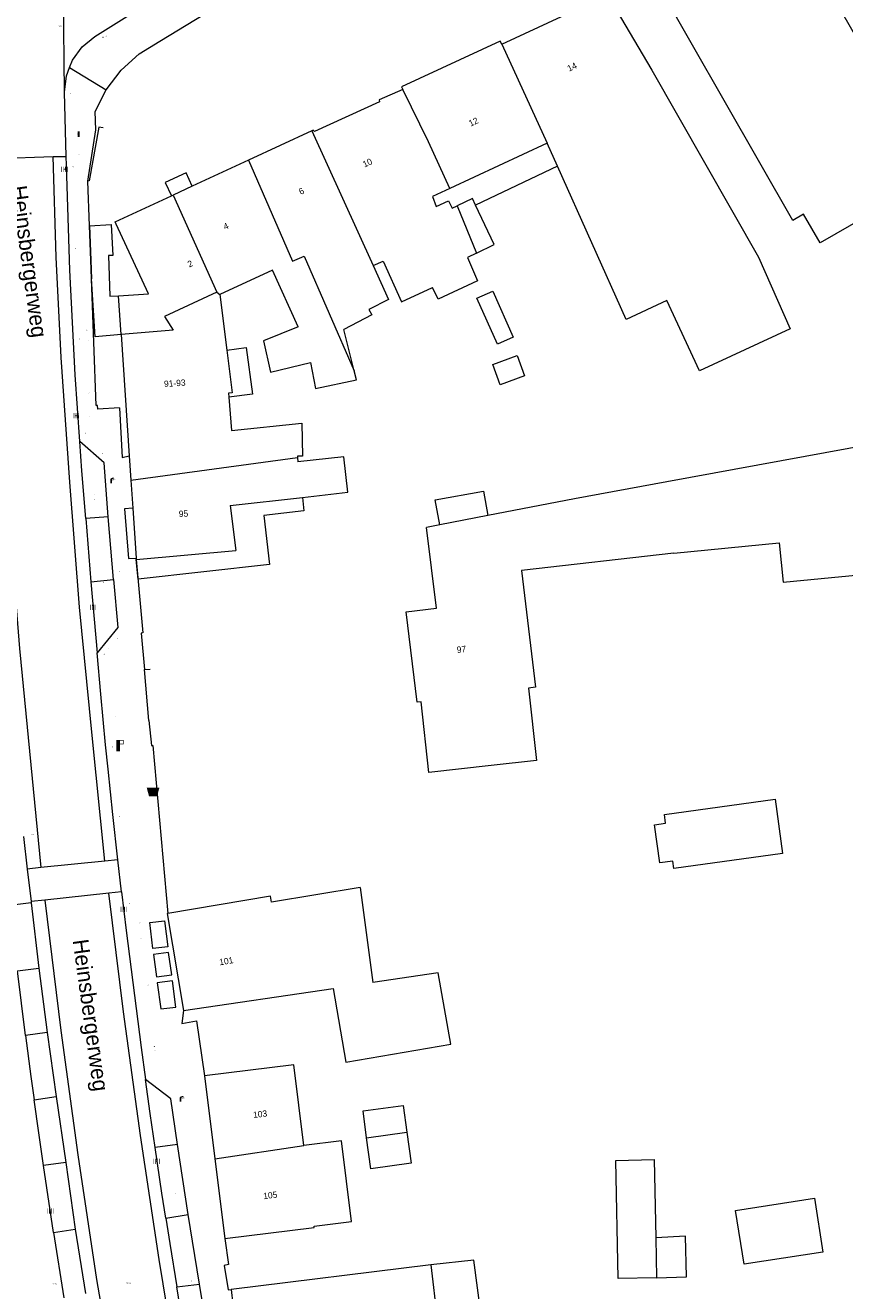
# Model space of a CAD drawing. Header units: metres. Extents: x 197457 to 198138, y 353986 to 354984.
# Tile 133 of 217: x 197758 to 197824, y 354370 to 354471. Entities that reach past the tile are written whole.
import ezdxf
from ezdxf.enums import TextEntityAlignment as Align

# ---------------------------------------------------------------- set-up
doc = ezdxf.new("R2010")
doc.units = ezdxf.units.M
doc.header["$MEASUREMENT"] = 0
for name, color, linetype, lineweight, true_color in [('afsluitpaal', 7, 'Continuous', 0, 0xde7233), ('afvalbak', 7, 'Continuous', 0, 0x6a2d14), ('benzine-   olieput', 7, 'Continuous', 0, 0x104b6e), ('haltepaal', 7, 'Continuous', 0, 0x104b6e), ('kolk', 7, 'Continuous', 0, 0x104b6e), ('lichtmast', 7, 'Continuous', 0, 0x104b6e), ('straatnaambord', 7, 'Continuous', 0, 0x104b6e), ('verkeersbordpaal', 7, 'Continuous', 0, 0x104b6e)]:
    doc.layers.add(name, color=color, linetype=linetype, lineweight=lineweight, true_color=true_color)
for name, color, linetype, lineweight in [('bijgebouw', 1, 'Continuous', 13), ('Grens beheer openbare ruimte wegbeheer', 253, 'Continuous', 0), ('grens individueel parkeervak', 7, 'Continuous', 0), ('Grens maaiveld', 253, 'Continuous', 0), ('grens WOZ object', 7, 'Continuous', 0), ('hoofdgebouw', 1, 'Continuous', 0), ('Hoogtepunt', 7, 'Continuous', 0), ('huisnummerreeks BGT', 7, 'Continuous', 0), ('kant muur', 30, 'Continuous', 0), ('kant muur geen IMGeo', 30, 'Continuous', 0), ('kant verharding', 7, 'Continuous', 0), ('muur breder dan 30cm', 30, 'Continuous', 0), ('openbare ruimte label tekst', 7, 'Continuous', 0), ('raster geen IMGeo', 7, 'Continuous', 0), ('tussenmuur', 1, 'Continuous', 13), ('tussenmuur bijgebouw (GBKN Zuid)', 1, 'Continuous', 13), ('vlakafsluiter', 1, 'Continuous', 0), ('waterleidingput', 132, 'Continuous', 0)]:
    doc.layers.add(name, color=color, linetype=linetype, lineweight=lineweight)
doc.styles.add('Style-WORKING', font='WORKING.shx')

# ---------------------------------------------------------------- blocks, each defined once
blk = doc.blocks.new('bak')
at = {"layer": 'afvalbak', "linetype": 'Continuous', "lineweight": 0, "true_color": 0xbd2877}
h = blk.add_hatch(color=232, dxfattribs=at)
h.paths.add_polyline_path([(-0.32, -0.28), (-0.5, 0.4), (0.5, 0.4), (0.32, -0.28)])
edge = h.paths.add_edge_path(flags=16)
edge.add_arc((0, 0), 0.1, 0, 360)
at = {"layer": 'afvalbak', "linetype": 'Continuous', "lineweight": 0, "true_color": 0x681648}
blk.add_hatch(color=219, dxfattribs=at).paths.add_polyline_path([(0.1, 0, 1), (-0.1, 0, 1)])
blk = doc.blocks.new('kolk')
at = {"layer": 'kolk', "linetype": 'Continuous', "lineweight": 0, "true_color": 0xbd2877}
for points in [[(-0.49, -0.43), (-0.49, 0), (-0.49, 0.42), (-0.4, 0.42), (-0.4, 0), (-0.4, -0.43)], [(-0.19, -0.43), (-0.19, 0), (-0.19, 0.42), (-0.11, 0.42), (-0.11, 0), (-0.11, -0.43)], [(0.11, -0.43), (0.11, 0), (0.11, 0.42), (0.19, 0.42), (0.19, 0), (0.19, -0.43)], [(0.4, -0.43), (0.4, 0), (0.4, 0.42), (0.49, 0.42), (0.49, 0), (0.49, -0.43)]]:
    blk.add_hatch(color=232, dxfattribs=at).paths.add_polyline_path(points)
at = {"layer": 'kolk', "linetype": 'Continuous', "lineweight": 0, "true_color": 0x681648}
blk.add_hatch(color=219, dxfattribs=at).paths.add_polyline_path([(0.1, 0, 1), (-0.1, 0, 1)])
blk = doc.blocks.new('benzineolieput')
at = {"layer": 'benzine-   olieput', "linetype": 'Continuous', "lineweight": 0, "true_color": 0xbd2877}
h = blk.add_hatch(color=232, dxfattribs=at)
edge = h.paths.add_edge_path()
edge.add_spline(control_points=[(0.4, 0), (0.4, 0), (0.4, 0.1), (0.4, 0.2), (0.3, 0.3), (0.1, 0.3), (0, 0.3), (-0.2, 0.3), (-0.3, 0.2), (-0.4, 0.1), (-0.4, 0.1), (-0.4, -0.1), (-0.4, -0.1), (-0.3, -0.2), (-0.3, -0.3), (-0.1, -0.3), (0, -0.3), (0.3, -0.3), (0.4, -0.2), (0.4, -0.1), (0.4, 0), (0.4, 0)], knot_values=[0, 0, 0, 0, 0.060484, 0.060484, 0.178041, 0.178041, 0.295599, 0.295599, 0.413157, 0.413157, 0.498623, 0.498623, 0.584089, 0.584089, 0.669555, 0.669555, 0.808438, 0.808438, 0.94732, 0.94732, 1, 1, 1, 1], degree=3, periodic=0)
edge = h.paths.add_edge_path(flags=16)
edge.add_ellipse((0, 0), major_axis=(0.392, 0), ratio=0.689655, start_angle=0, end_angle=360)
h = blk.add_hatch(color=232, dxfattribs=at)
h.paths.add_polyline_path([(-0.1, -0.1, -0.572477), (-0.1, 0.1, 0.381612), (-0.1, 0.2), (-0.2, 0.2), (-0.2, -0.2), (-0.1, -0.2, 0.381612)])
h.paths.add_polyline_path([(-0.1, -0.1), (-0.2, -0.1), (-0.2, 0), (-0.1, 0, -1)], flags=16)
h.paths.add_polyline_path([(-0.1, 0), (-0.2, 0), (-0.2, 0.1), (-0.1, 0.1, -1)], flags=16)
at = {"layer": 'benzine-   olieput', "linetype": 'Continuous', "lineweight": 0, "true_color": 0x681648}
blk.add_hatch(color=219, dxfattribs=at).paths.add_polyline_path([(0.1, 0, 1), (-0.1, 0, 1)])
at = {"layer": 'benzine-   olieput', "linetype": 'Continuous', "lineweight": 0, "true_color": 0xbd2877}
h = blk.add_hatch(color=232, dxfattribs=at)
h.paths.add_polyline_path([(0.3, -0.1), (0.3, 0.1, 1), (0.1, 0.1), (0.1, 0.1, -0.377964), (0.1, -0.1), (0.1, -0.1, 1)])
h.paths.add_polyline_path([(0.1, -0.1), (0.1, 0.1, -1), (0.2, 0.1), (0.2, -0.1, -1)], flags=16)
blk = doc.blocks.new('haltepaal')
at = {"layer": 'haltepaal', "linetype": 'Continuous', "lineweight": 0, "true_color": 0xbd2877}
h = blk.add_hatch(color=232, dxfattribs=at)
edge = h.paths.add_edge_path()
edge.add_arc((0, 0), 0.1, 0, 360)
edge.add_line((0, -0.1), (0.15, -0.1))
edge.add_line((0.15, -0.1), (0.15, 0.45))
edge.add_line((0.15, 0.45), (0.45, 0.45))
edge.add_line((0.45, 0.45), (0.45, 0.8))
edge.add_line((0.45, 0.8), (-0.15, 0.8))
edge.add_line((-0.15, 0.8), (-0.15, -0.1))
edge.add_line((-0.15, -0.1), (0, -0.1))
h.paths.add_polyline_path([(0.15, 0.5), (0.15, 0.75), (0.4, 0.75), (0.4, 0.5)], flags=16)
at = {"layer": 'haltepaal', "linetype": 'Continuous', "lineweight": 0, "true_color": 0x681648}
blk.add_hatch(color=219, dxfattribs=at).paths.add_polyline_path([(0.1, 0, 1), (-0.1, 0, 1)])
blk = doc.blocks.new('lichtmast')
at = {"layer": 'lichtmast', "linetype": 'Continuous', "lineweight": 0, "true_color": 0xbd2877}
for points in [[(0.15, 0.42, -0.344151), (0.3, 0.61), (0.43, 0.64, 0.960861), (0.4, 0.79), (0.1, 0.74, 0.366629), (-0.15, 0.45), (-0.15, -0.1), (0, -0.1, -0.414214), (-0.1, 0, -1), (0.1, 0, -0.414214), (0, -0.1), (0.15, -0.1)], [(0.35, 0.55, 1), (0.3, 0.56), (0.23, 0.32, 1), (0.28, 0.31)], [(0.42, 0.58, 1), (0.38, 0.57), (0.44, 0.33, 1), (0.48, 0.34)], [(0.49, 0.61, 1), (0.45, 0.58), (0.63, 0.4, 1), (0.66, 0.43)]]:
    blk.add_hatch(color=232, dxfattribs=at).paths.add_polyline_path(points)
at = {"layer": 'lichtmast', "linetype": 'Continuous', "lineweight": 0, "true_color": 0x681648}
blk.add_hatch(color=219, dxfattribs=at).paths.add_polyline_path([(-0.1, 0, 1), (0.1, 0, 1)])
blk = doc.blocks.new('afsluitpaal')
at = {"layer": 'afsluitpaal', "linetype": 'Continuous', "lineweight": 0, "true_color": 0xbd2877}
blk.add_hatch(color=232, dxfattribs=at).paths.add_polyline_path([(0.2, 0.6, 1), (-0.1, 0.6), (-0.1, 0.1), (-0.3, 0.1), (-0.3, -0.1), (0, -0.1, -0.414214), (-0.1, 0, -1), (0.1, 0, -0.414214), (0, -0.1), (0.3, -0.1), (0.3, 0.1), (0.2, 0.1)])
at = {"layer": 'afsluitpaal', "linetype": 'Continuous', "lineweight": 0, "true_color": 0x681648}
blk.add_hatch(color=219, dxfattribs=at).paths.add_polyline_path([(0.1, 0, 1), (-0.1, 0, 1)])
blk = doc.blocks.new('waterleidingput')
at = {"layer": 'waterleidingput', "linetype": 'Continuous', "lineweight": 0, "true_color": 0x248bcb}
h = blk.add_hatch(color=142, dxfattribs=at)
edge = h.paths.add_edge_path()
edge.add_spline(control_points=[(0.4, 0), (0.4, 0), (0.4, 0.1), (0.4, 0.2), (0.3, 0.3), (0.1, 0.3), (0, 0.3), (-0.2, 0.3), (-0.3, 0.2), (-0.4, 0.1), (-0.4, 0.1), (-0.4, -0.1), (-0.4, -0.1), (-0.3, -0.2), (-0.3, -0.3), (-0.1, -0.3), (0, -0.3), (0.3, -0.3), (0.4, -0.2), (0.4, -0.1), (0.4, 0), (0.4, 0)], knot_values=[0, 0, 0, 0, 0.060484, 0.060484, 0.178041, 0.178041, 0.295599, 0.295599, 0.413157, 0.413157, 0.498623, 0.498623, 0.584089, 0.584089, 0.669555, 0.669555, 0.808438, 0.808438, 0.94732, 0.94732, 1, 1, 1, 1], degree=3, periodic=0)
edge = h.paths.add_edge_path(flags=16)
edge.add_ellipse((0, 0), major_axis=(0.392, 0), ratio=0.689655, start_angle=0, end_angle=360)
for points in [[(-0.1, -0.1, -0.141608), (-0.1, 0), (-0.1, -0.1), (-0.2, 0.2), (-0.2, 0.2), (-0.1, -0.2), (-0.1, -0.2)], [(0, 0.2), (0, 0.2), (-0.1, 0.1, -0.269854), (0, 0.1)], [(0.2, 0.2), (0.2, 0.2), (0.1, -0.1), (0.1, 0, -0.141608), (0, -0.1), (0.1, -0.2), (0.1, -0.2)]]:
    blk.add_hatch(color=142, dxfattribs=at).paths.add_polyline_path(points)
at = {"layer": 'waterleidingput', "linetype": 'Continuous', "lineweight": 0, "true_color": 0x104b6e}
blk.add_hatch(color=156, dxfattribs=at).paths.add_polyline_path([(0.1, 0, 1), (-0.1, 0, 1)])
blk = doc.blocks.new('paal')
at = {"layer": 'verkeersbordpaal', "linetype": 'Continuous', "lineweight": 0, "true_color": 0xbd2877}
blk.add_hatch(color=232, dxfattribs=at).paths.add_polyline_path([(0.15, 0.8), (-0.15, 0.8), (-0.15, -0.1), (0, -0.1, -0.414214), (-0.1, 0, -1), (0.1, 0, -0.414214), (0, -0.1), (0.15, -0.1)])
at = {"layer": 'verkeersbordpaal', "linetype": 'Continuous', "lineweight": 0, "true_color": 0x681648}
blk.add_hatch(color=219, dxfattribs=at).paths.add_polyline_path([(-0.1, 0, 1), (0.1, 0, 1)])
blk = doc.blocks.new('bord_3')
at = {"layer": 'straatnaambord', "linetype": 'Continuous', "lineweight": 0, "true_color": 0xbd2877}
h = blk.add_hatch(color=232, dxfattribs=at)
h.paths.add_polyline_path([(-0.7, -0.4), (-0.7, 0.4), (0.8, 0.4), (0.8, -0.4)])
h.paths.add_polyline_path([(-0.6, -0.3), (-0.6, 0.3), (0.7, 0.3), (0.7, -0.3)], flags=16)
at = {"layer": 'straatnaambord', "linetype": 'Continuous', "lineweight": 0, "true_color": 0xbd2877, "transparency": 33554534}
h = blk.add_hatch(color=232, dxfattribs=at)
h.paths.add_polyline_path([(-0.6, -0.3), (-0.6, 0.3), (0.7, 0.3), (0.7, -0.3)])
h.paths.add_polyline_path([(-0.5, -0.2), (-0.5, 0.2), (0.6, 0.2), (0.6, -0.2)], flags=16)
at = {"layer": 'straatnaambord', "linetype": 'Continuous', "lineweight": 0, "true_color": 0x681648}
blk.add_hatch(color=219, dxfattribs=at).paths.add_polyline_path([(-0.1, 0, 1), (0.1, 0, 1)])

msp = doc.modelspace()

# ---------------------------------------------------------------- linework, layer by layer
at = {"layer": 'bijgebouw', "linetype": 'Continuous', "lineweight": 13, "flags": 128}
for points in [[(197794.255, 354452.54), (197795.672, 354453.223), (197794.181, 354456.337)], [(197785.527, 354382.262), (197785.239, 354384.414), (197788.437, 354384.843), (197788.721, 354382.721)], [(197788.721, 354382.721), (197789.054, 354380.241), (197785.856, 354379.812), (197785.527, 354382.262)]]:
    msp.add_lwpolyline(points, dxfattribs=at)
at = {"layer": 'Grens beheer openbare ruimte wegbeheer', "linetype": 'Continuous', "lineweight": 0}
msp.add_line((197761.516, 354465.333), (197761.322, 354481.27), dxfattribs=at)
at = {"layer": 'grens individueel parkeervak', "linetype": 'Continuous', "lineweight": 0}
for p, q in [((197764.986, 354431.587), (197763.199, 354431.461)), ((197763.199, 354431.461), (197763.613, 354426.416)), ((197765.403, 354426.604), (197764.986, 354431.587)), ((197763.613, 354426.416), (197765.403, 354426.604)), ((197763.613, 354426.416), (197764.098, 354420.797)), ((197758.248, 354406.205), (197758.552, 354403.616)), ((197758.552, 354403.616), (197758.854, 354401.039)), ((197758.867, 354400.927), (197757.159, 354400.726)), ((197758.854, 354401.039), (197758.867, 354400.927)), ((197758.867, 354400.927), (197759.484, 354395.743)), ((197757.766, 354395.524), (197759.484, 354395.743)), ((197758.423, 354390.389), (197757.766, 354395.524)), ((197759.484, 354395.743), (197760.146, 354390.637)), ((197760.146, 354390.637), (197758.423, 354390.389)), ((197760.146, 354390.637), (197760.862, 354385.535)), ((197759.103, 354385.275), (197760.862, 354385.535)), ((197760.862, 354385.535), (197761.626, 354380.308)), ((197770.501, 354381.742), (197768.719, 354381.485)), ((197771.347, 354376.17), (197770.501, 354381.742)), ((197761.626, 354380.308), (197759.844, 354380.064)), ((197760.644, 354374.741), (197759.844, 354380.064)), ((197761.626, 354380.308), (197762.348, 354375.001)), ((197769.563, 354375.876), (197771.347, 354376.17)), ((197760.644, 354374.741), (197762.348, 354375.001)), ((197760.644, 354374.741), (197761.461, 354369.558)), ((197762.348, 354375.001), (197763.178, 354369.895)), ((197770.428, 354370.425), (197772.235, 354370.634)), ((197773.149, 354365.19), (197772.235, 354370.634))]:
    msp.add_line(p, q, dxfattribs=at)
at = {"layer": 'grens individueel parkeervak', "linetype": 'Continuous', "lineweight": 0, "flags": 128}
for points in [[(197763.199, 354431.461), (197762.896, 354435.25), (197762.72, 354437.573)], [(197764.986, 354431.587), (197764.653, 354435.869), (197762.72, 354437.573)], [(197765.403, 354426.604), (197765.741, 354422.798), (197764.098, 354420.797)], [(197758.423, 354390.389), (197758.849, 354387.13), (197759.103, 354385.275)], [(197768.719, 354381.485), (197768.331, 354384.187), (197767.953, 354386.896)], [(197770.501, 354381.742), (197769.976, 354385.365), (197767.953, 354386.896)], [(197759.844, 354380.064), (197759.468, 354382.67), (197759.103, 354385.275)], [(197769.563, 354375.876), (197769.256, 354377.877), (197768.719, 354381.485)], [(197769.563, 354375.876), (197769.876, 354373.87), (197770.428, 354370.425)], [(197772.235, 354370.634), (197771.862, 354372.921), (197771.347, 354376.17)], [(197771.348, 354364.924), (197770.971, 354367.144), (197770.428, 354370.425)]]:
    msp.add_lwpolyline(points, dxfattribs=at)
at = {"layer": 'Grens maaiveld', "linetype": 'Continuous', "lineweight": 0}
for p, q in [((197759.631, 354403.725), (197758.552, 354403.616)), ((197764.727, 354404.237), (197759.631, 354403.725)), ((197765.761, 354404.341), (197764.727, 354404.237)), ((197765.046, 354401.707), (197759.941, 354401.156)), ((197766.054, 354401.816), (197765.046, 354401.707)), ((197759.941, 354401.156), (197758.854, 354401.039))]:
    msp.add_line(p, q, dxfattribs=at)
at = {"layer": 'Grens maaiveld', "linetype": 'Continuous', "lineweight": 0, "flags": 128}
for points in [[(197755.624, 354460.034), (197755.927, 354451.031), (197756.456, 354441.054), (197757.138, 354431.054), (197757.947, 354421.122), (197759.631, 354403.725)], [(197764.727, 354404.237), (197763.674, 354414.486), (197762.71, 354424.414), (197761.924, 354434.35), (197761.24, 354444.243), (197760.863, 354452.219), (197760.602, 354460.208)], [(197768.228, 354415.415), (197768.419, 354413.433), (197768.536, 354413.433), (197769.73, 354400.087)], [(197775.067, 354339.614), (197772.431, 354352.938), (197770.64, 354362.766), (197769.036, 354372.601), (197767.557, 354382.441), (197766.192, 354392.283), (197765.046, 354401.707)], [(197759.941, 354401.156), (197761.213, 354390.801), (197762.568, 354380.905), (197764.067, 354371.011), (197765.766, 354361.13), (197767.612, 354351.32), (197770.166, 354338.593)]]:
    msp.add_lwpolyline(points, dxfattribs=at)
at = {"layer": 'grens WOZ object', "linetype": 'Continuous', "lineweight": 0}
for p, q in [((197799.87, 354461.268), (197792.142, 354457.684)), ((197800.688, 354459.445), (197799.87, 354461.268)), ((197800.688, 354459.445), (197794.181, 354456.337)), ((197771.661, 354457.846), (197770.155, 354457.147)), ((197770.013, 354457.081), (197770.155, 354457.147)), ((197763.497, 354454.713), (197765.229, 354454.811)), ((197763.497, 354454.713), (197763.599, 354451.985)), ((197763.599, 354451.985), (197763.655, 354450.488)), ((197766.009, 354446.07), (197765.803, 354449.155)), ((197794.292, 354448.973), (197795.553, 354449.53)), ((197795.914, 354445.299), (197794.292, 354448.973)), ((197795.553, 354449.53), (197797.175, 354445.856)), ((197797.175, 354445.856), (197795.914, 354445.299)), ((197795.554, 354443.702), (197797.498, 354444.403)), ((197797.498, 354444.403), (197798.083, 354442.779)), ((197796.138, 354442.079), (197795.554, 354443.702)), ((197798.083, 354442.779), (197796.138, 354442.079)), ((197774.673, 354432.486), (197780.423, 354433.133)), ((197774.673, 354432.486), (197775.125, 354428.916)), ((197795.167, 354431.689), (197791.338, 354430.948)), ((197767.206, 354428.193), (197775.125, 354428.916)), ((197808.386, 354380.534), (197808.507, 354374.322)), ((197814.855, 354376.501), (197821.13, 354377.477)), ((197821.13, 354377.477), (197821.796, 354373.192)), ((197815.522, 354372.217), (197814.855, 354376.501)), ((197808.507, 354374.322), (197808.569, 354371.15)), ((197821.796, 354373.192), (197815.522, 354372.217)), ((197790.627, 354372.17), (197791.265, 354366.886))]:
    msp.add_line(p, q, dxfattribs=at)
at = {"layer": 'grens WOZ object', "linetype": 'Continuous', "lineweight": 0, "flags": 128}
for points in [[(197771.661, 354457.846), (197771.173, 354458.91), (197769.522, 354458.153), (197770.013, 354457.081)], [(197792.142, 354457.684), (197790.754, 354457.04), (197791.059, 354456.232), (197792.043, 354456.689), (197792.317, 354456.106), (197792.718, 354456.296)], [(197794.181, 354456.337), (197793.927, 354456.867), (197792.718, 354456.296)], [(197765.229, 354454.811), (197765.36, 354452.345), (197765.007, 354452.352), (197765.107, 354449.118), (197765.803, 354449.155)], [(197766.009, 354446.07), (197763.946, 354445.901), (197763.655, 354450.488)], [(197774.42, 354444.829), (197775.964, 354445.03), (197776.443, 354441.344), (197774.575, 354441.101)], [(197774.42, 354444.829), (197774.845, 354441.438), (197774.551, 354441.407), (197774.575, 354441.101)], [(197780.423, 354433.133), (197780.544, 354432.062), (197777.363, 354431.704), (197777.802, 354427.808), (197767.361, 354426.628), (197767.206, 354428.193)], [(197791.338, 354430.948), (197790.986, 354432.943), (197794.826, 354433.621), (197795.167, 354431.689)], [(197817.99, 354409.171), (197818.586, 354404.861), (197809.932, 354403.665), (197809.851, 354404.252), (197808.817, 354404.109), (197808.398, 354407.136), (197809.286, 354407.259), (197809.19, 354407.954), (197817.99, 354409.171)], [(197808.569, 354371.15), (197805.512, 354371.09), (197805.329, 354380.474), (197808.386, 354380.534)], [(197808.569, 354371.15), (197810.947, 354371.237), (197810.857, 354374.456), (197808.507, 354374.322)], [(197791.735, 354362.494), (197795.306, 354362.96), (197794.052, 354372.548), (197790.627, 354372.17)]]:
    msp.add_lwpolyline(points, dxfattribs=at)
at = {"layer": 'hoofdgebouw', "linetype": 'Continuous', "lineweight": 0}
for p, q in [((197808.198, 354467.069), (197816.675, 354452.207)), ((197781.175, 354462.257), (197776.147, 354459.926)), ((197776.147, 354459.926), (197771.661, 354457.846)), ((197773.864, 354449.265), (197774.42, 354444.829)), ((197766.009, 354446.07), (197766.655, 354436.436)), ((197784.545, 354443.2), (197783.725, 354446.482)), ((197766.655, 354436.436), (197766.784, 354434.505)), ((197780.04, 354436.308), (197780.07, 354435.959)), ((197766.784, 354434.505), (197766.932, 354432.285)), ((197766.932, 354432.285), (197767.198, 354428.319)), ((197791.338, 354430.948), (197790.287, 354430.744)), ((197767.198, 354428.319), (197767.206, 354428.193)), ((197785.012, 354402.155), (197786.026, 354394.599)), ((197777.894, 354401.457), (197769.73, 354400.087)), ((197791.224, 354395.367), (197786.026, 354394.599)), ((197770.972, 354392.382), (197782.862, 354394.123)), ((197772.651, 354387.184), (197773.472, 354380.599)), ((197773.472, 354380.599), (197774.26, 354374.271)), ((197790.627, 354372.17), (197774.747, 354370.221)), ((197774.747, 354370.221), (197775.947, 354360.44))]:
    msp.add_line(p, q, dxfattribs=at)
at = {"layer": 'hoofdgebouw', "linetype": 'Continuous', "lineweight": 0, "flags": 128}
for points in [[(197809.559, 354487.78), (197812.944, 354489.713), (197829.457, 354460.916), (197828.606, 354460.429), (197829.923, 354458.153), (197821.562, 354453.358), (197820.258, 354455.631), (197819.391, 354455.133), (197805.973, 354478.622)], [(197796.265, 354469.142), (197804.67, 354473.06), (197808.198, 354467.069)], [(197796.265, 354469.142), (197796.149, 354469.388), (197788.304, 354465.758), (197788.41, 354465.535)], [(197788.41, 354465.535), (197786.519, 354464.708), (197786.547, 354464.547), (197781.374, 354462.191), (197781.282, 354462.307), (197781.175, 354462.257)], [(197809.388, 354448.782), (197806.156, 354447.263), (197800.688, 354459.445)], [(197765.632, 354454.834), (197765.55, 354455.011), (197770.013, 354457.081)], [(197765.803, 354449.155), (197768.192, 354449.315), (197765.632, 354454.834)], [(197786.037, 354451.543), (197786.835, 354451.895), (197788.297, 354448.657), (197790.768, 354449.817)], [(197794.255, 354452.54), (197793.536, 354452.194), (197794.339, 354450.34), (197791.204, 354448.875), (197790.768, 354449.817)], [(197816.675, 354452.207), (197819.183, 354446.528), (197811.986, 354443.186), (197809.388, 354448.782)], [(197780.081, 354446.695), (197778.053, 354451.195), (197773.864, 354449.265)], [(197786.037, 354451.543), (197787.257, 354448.842), (197785.713, 354448.06), (197785.937, 354447.627), (197783.725, 354446.482)], [(197780.081, 354446.695), (197777.328, 354445.583), (197777.89, 354443.072), (197781.053, 354443.854), (197781.455, 354441.783), (197784.726, 354442.476), (197784.545, 354443.2)], [(197774.575, 354441.101), (197774.778, 354438.451), (197780.365, 354439.034), (197780.42, 354436.422), (197780.032, 354436.403), (197780.04, 354436.308)], [(197809.93, 354428.714), (197818.32, 354429.532), (197818.626, 354426.395), (197829.884, 354427.492), (197825.737, 354437.366), (197809.379, 354434.366)], [(197780.423, 354433.133), (197784.02, 354433.538), (197783.701, 354436.368), (197780.07, 354435.959)], [(197809.379, 354434.366), (197802.044, 354433.021), (197795.167, 354431.689)], [(197795.436, 354411.833), (197790.466, 354411.287), (197789.849, 354416.905), (197789.545, 354416.879), (197788.67, 354424.038), (197791.072, 354424.332), (197790.287, 354430.744)], [(197809.93, 354428.714), (197797.829, 354427.316), (197798.936, 354418.05), (197798.404, 354417.991)], [(197798.404, 354417.991), (197799.038, 354412.229), (197795.436, 354411.833)], [(197785.012, 354402.155), (197777.975, 354400.974), (197777.894, 354401.457)], [(197769.73, 354400.087), (197769.679, 354400.078), (197770.972, 354392.382)], [(197782.862, 354394.123), (197783.867, 354388.274), (197792.217, 354389.709), (197791.224, 354395.367)], [(197780.535, 354381.655), (197779.737, 354388.066), (197772.651, 354387.184)], [(197774.26, 354374.271), (197781.356, 354375.155), (197781.351, 354375.257), (197784.319, 354375.627), (197783.522, 354382.027), (197780.535, 354381.655)]]:
    msp.add_lwpolyline(points, dxfattribs=at)
at = {"layer": 'kant muur', "linetype": 'Continuous', "lineweight": 0, "flags": 128}
msp.add_lwpolyline([(197768.228, 354415.415), (197768.419, 354413.433), (197768.536, 354413.433), (197769.73, 354400.087)], dxfattribs=at)
at = {"layer": 'kant muur geen IMGeo', "linetype": 'Continuous', "lineweight": 0}
msp.add_line((197767.868, 354419.46), (197768.312, 354419.494), dxfattribs=at)
at = {"layer": 'kant verharding', "linetype": 'Continuous', "lineweight": 0}
for p, q in [((197761.646, 354460.211), (197761.516, 354465.333)), ((197755.624, 354460.034), (197760.602, 354460.208)), ((197760.602, 354460.208), (197761.646, 354460.211)), ((197768.228, 354415.415), (197767.868, 354419.46)), ((197766.054, 354401.816), (197765.761, 354404.341))]:
    msp.add_line(p, q, dxfattribs=at)
at = {"layer": 'kant verharding', "linetype": 'Continuous', "lineweight": 0, "flags": 128}
for points in [[(197764.823, 354465.511), (197766.01, 354467.061), (197767.457, 354468.372), (197769.09, 354469.385), (197786.698, 354480.087), (197786.811, 354479.907), (197812.643, 354495.856)], [(197761.916, 354467.272), (197762.143, 354467.858), (197762.927, 354468.936), (197763.924, 354469.754), (197771.983, 354474.808)], [(197761.516, 354465.333), (197761.662, 354466.614), (197761.916, 354467.272)], [(197763.378, 354458.265), (197764.006, 354462.339), (197763.948, 354463.8), (197764.823, 354465.511)], [(197762.72, 354437.573), (197762.537, 354440.217), (197762.373, 354442.862), (197761.95, 354451.193), (197761.663, 354459.529), (197761.646, 354460.211)], [(197765.874, 354440.252), (197766.107, 354436.299), (197766.655, 354436.436)], [(197766.932, 354432.285), (197766.29, 354432.229), (197766.605, 354428.285), (197767.198, 354428.319)], [(197765.761, 354404.341), (197765.359, 354407.947), (197764.978, 354411.552), (197764.782, 354413.487), (197764.395, 354417.509), (197764.098, 354420.797)], [(197766.054, 354401.816), (197766.423, 354398.729), (197766.805, 354395.64), (197767.201, 354392.542), (197767.608, 354389.446), (197767.953, 354386.896)], [(197768.533, 354397.293), (197768.282, 354399.381), (197769.464, 354399.503), (197769.733, 354397.432), (197768.533, 354397.293)], [(197769.786, 354396.98), (197768.593, 354396.839), (197768.828, 354395.05), (197770.034, 354395.201), (197769.786, 354396.98)], [(197770.084, 354394.73), (197768.885, 354394.578), (197769.164, 354392.522), (197770.365, 354392.639), (197770.084, 354394.73)], [(197770.972, 354392.382), (197770.85, 354391.353), (197772.011, 354391.567), (197772.651, 354387.184)], [(197774.26, 354374.271), (197774.544, 354372.194), (197774.215, 354372.126), (197774.524, 354370.178), (197774.747, 354370.221)]]:
    msp.add_lwpolyline(points, dxfattribs=at)
at = {"layer": 'muur breder dan 30cm', "linetype": 'Continuous', "lineweight": 0}
for p, q in [((197763.599, 354451.985), (197763.497, 354454.713)), ((197763.655, 354450.488), (197763.599, 354451.985))]:
    msp.add_line(p, q, dxfattribs=at)
at = {"layer": 'muur breder dan 30cm', "linetype": 'Continuous', "lineweight": 0, "flags": 128}
for points in [[(197763.497, 354454.713), (197763.365, 354458.264), (197763.378, 354458.265)], [(197765.874, 354440.252), (197764.163, 354440.135), (197764.145, 354440.441), (197764.029, 354440.448), (197763.655, 354450.488)], [(197767.206, 354428.193), (197767.731, 354422.371), (197767.61, 354422.363), (197767.868, 354419.46)]]:
    msp.add_lwpolyline(points, dxfattribs=at)
at = {"layer": 'raster geen IMGeo', "linetype": 'Continuous', "lineweight": 0, "flags": 128}
msp.add_lwpolyline([(197764.583, 354462.481), (197764.245, 354462.534), (197763.478, 354458.271), (197763.378, 354458.265)], dxfattribs=at)
at = {"layer": 'tussenmuur', "linetype": 'Continuous', "lineweight": 13}
for p, q in [((197796.265, 354469.142), (197799.87, 354461.268)), ((197781.175, 354462.257), (197786.037, 354451.543)), ((197770.155, 354457.147), (197773.632, 354449.439)), ((197792.718, 354456.296), (197794.255, 354452.54)), ((197773.632, 354449.439), (197773.864, 354449.265)), ((197766.784, 354434.505), (197780.04, 354436.308)), ((197773.472, 354380.599), (197780.535, 354381.655))]:
    msp.add_line(p, q, dxfattribs=at)
at = {"layer": 'tussenmuur', "linetype": 'Continuous', "lineweight": 13, "flags": 128}
for points in [[(197792.142, 354457.684), (197790.454, 354461.386), (197788.41, 354465.535)], [(197776.147, 354459.926), (197779.63, 354451.897), (197780.565, 354452.291), (197784.545, 354443.2)], [(197773.632, 354449.439), (197769.472, 354447.503), (197770.144, 354446.408), (197766.009, 354446.07)]]:
    msp.add_lwpolyline(points, dxfattribs=at)
at = {"layer": 'tussenmuur bijgebouw (GBKN Zuid)', "linetype": 'Continuous', "lineweight": 13}
msp.add_line((197785.527, 354382.262), (197788.721, 354382.721), dxfattribs=at)
at = {"layer": 'vlakafsluiter', "linetype": 'Continuous', "lineweight": 0}
msp.add_line((197761.916, 354467.272), (197764.823, 354465.511), dxfattribs=at)

# ---------------------------------------------------------------- block references
at = {"layer": 'afsluitpaal', "linetype": 'Continuous', "lineweight": 0, "xscale": 0.1, "yscale": 0.1, "zscale": 0.1}
for p in [(197764.821, 354469.748), (197762.022, 354465.177), (197762.184, 354459.371), (197762.403, 354452.885), (197762.721, 354445.703), (197763.187, 354438.203), (197764.551, 354436.595), (197765.855, 354427.213), (197765.711, 354421.891), (197764.655, 354420.64), (197765.321, 354413.302), (197765.87, 354407.767), (197766.668, 354400.846)]:
    msp.add_blockref('afsluitpaal', p, dxfattribs=at)
at = {"layer": 'afvalbak', "linetype": 'Continuous', "lineweight": 0}
msp.add_blockref('bak', (197768.552, 354409.666), dxfattribs=at)
at = {"layer": 'benzine-   olieput', "linetype": 'Continuous', "lineweight": 0, "xscale": 0.1, "yscale": 0.1, "zscale": 0.1}
msp.add_blockref('benzineolieput', (197767.619, 354398.077), dxfattribs=at)
at = {"layer": 'haltepaal', "linetype": 'Continuous', "lineweight": 0}
msp.add_blockref('haltepaal', (197765.77, 354413.069), dxfattribs=at)
at = {"layer": 'kolk', "linetype": 'Continuous', "lineweight": 0, "xscale": 0.5, "yscale": 0.5}
for p in [(197761.508, 354459.206), (197762.427, 354439.621), (197763.784, 354424.405), (197766.221, 354400.427), (197768.835, 354380.409), (197760.386, 354376.464)]:
    msp.add_blockref('kolk', p, dxfattribs=at)
at = {"layer": 'lichtmast', "linetype": 'Continuous', "lineweight": 0, "xscale": 0.5, "yscale": 0.5}
for p in [(197765.22, 354434.315), (197770.736, 354385.195)]:
    msp.add_blockref('lichtmast', p, dxfattribs=at)
at = {"layer": 'straatnaambord', "linetype": 'Continuous', "lineweight": 0, "xscale": 0.1, "yscale": 0.1, "zscale": 0.1}
msp.add_blockref('bord_3', (197764.574, 354469.704), dxfattribs=at)
at = {"layer": 'verkeersbordpaal', "linetype": 'Continuous', "lineweight": 0, "xscale": 0.5, "yscale": 0.5}
msp.add_blockref('paal', (197762.639, 354461.82), dxfattribs=at)
at = {"layer": 'waterleidingput', "linetype": 'Continuous', "lineweight": 0, "xscale": 0.1, "yscale": 0.1, "zscale": 0.1}
for p in [(197762.525, 354461.992), (197762.689, 354460.383), (197763.285, 354446.416), (197763.356, 354445.603), (197763.445, 354441.423), (197763.474, 354439.55), (197763.884, 354433.326), (197763.888, 354432.952), (197764.607, 354426.377), (197765.044, 354421.139), (197765.575, 354415.769), (197767.493, 354399.32), (197768.128, 354394.406), (197768.653, 354389.521), (197768.699, 354389.198), (197770.367, 354377.863), (197771.591, 354370.879)]:
    msp.add_blockref('waterleidingput', p, dxfattribs=at)

# ---------------------------------------------------------------- texts
at = {"layer": 'Hoogtepunt', "linetype": 'Continuous', "lineweight": 0, "style": 'Style-WORKING'}
for s, p in [('23.58', (197760.983, 354470.494)), ('23.58', (197760.983, 354470.494)), ('23.65', (197758.81, 354406.311)), ('23.65', (197758.81, 354406.311)), ('23.65', (197760.544, 354370.616)), ('23.65', (197760.544, 354370.616)), ('23.54', (197766.411, 354370.655)), ('23.54', (197766.411, 354370.655))]:
    msp.add_text(s, height=0.1, dxfattribs=at).set_placement(p)
at = {"layer": 'huisnummerreeks BGT', "linetype": 'Continuous', "lineweight": 0, "style": 'Style-WORKING'}
for s, rotation, p in [('14', 25, (197801.846, 354467.33)), ('12', 24.9, (197794.017, 354462.963)), ('10', 24.5, (197785.586, 354459.714)), ('6', 24.9, (197780.346, 354457.463)), ('4', 24.9, (197774.341, 354454.68)), ('2', 24.9, (197771.498, 354451.695)), ('91-93', 3.8, (197770.277, 354442.207)), ('95', 3.8, (197770.97, 354431.845)), ('97', 7, (197793.063, 354421.068)), ('101', 9.5, (197774.369, 354396.304)), ('103', 7.1, (197777.06, 354384.149)), ('105', 7.1, (197777.864, 354377.701))]:
    msp.add_text(s, height=0.5, rotation=rotation, dxfattribs=at).set_placement(p, align=Align.MIDDLE_CENTER)
at = {"layer": 'openbare ruimte label tekst', "linetype": 'Continuous', "lineweight": 0, "style": 'Style-WORKING'}
for p in [(197758.713, 354451.876), (197763.604, 354392.009)]:
    msp.add_text('Heinsbergerweg', height=1.25, rotation=277.8, dxfattribs=at).set_placement(p, align=Align.MIDDLE_CENTER)

doc.saveas('drawing.dxf')
